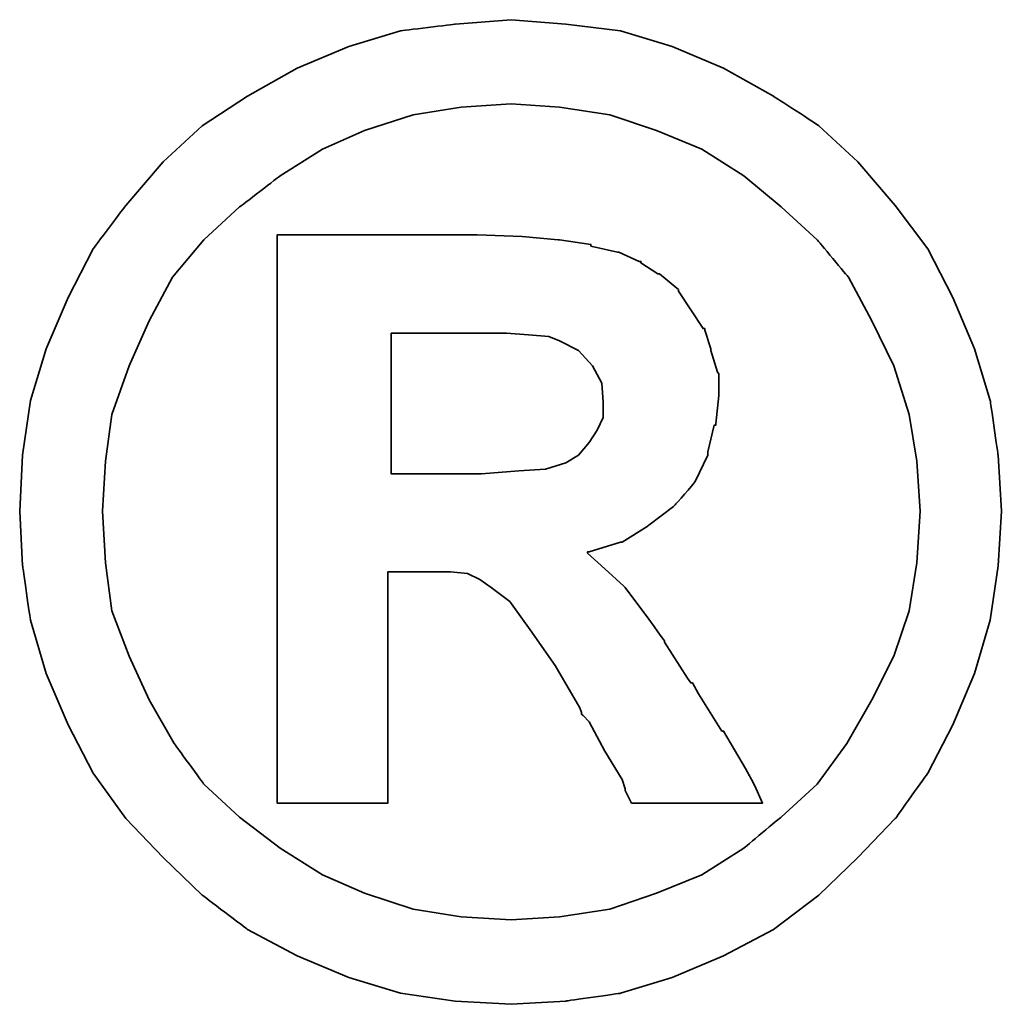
# Model space of a CAD drawing. Header units: millimetres. Extents: x 2505 to 2756, y 160 to 266.
# Tile 51 of 53: x 2705.96 to 2707.07, y 196.97 to 198.08. Entities that reach past the tile are written whole.
import ezdxf

# ---------------------------------------------------------------- set-up
doc = ezdxf.new("R2010")
doc.units = ezdxf.units.MM
doc.header["$LTSCALE"] = 0.2
doc.layers.add('2', color=7, linetype='Continuous')
doc.layers.add('layer 1', color=7, linetype='Continuous')

# ---------------------------------------------------------------- blocks, each defined once
blk = doc.blocks.new('TBI MOTION logo(完整正式版)')
at = {"layer": 'layer 1', "color": 22, "lineweight": 35}
for points, knots in [([(81.20634, 4.98624), (81.20634, 4.98624), (81.18649, 5.32862), (81.18649, 5.32862), (81.18649, 5.32862), (81.18649, 5.32862), (81.13886, 5.66206), (81.13886, 5.66206), (81.13886, 5.66206), (81.13886, 5.66206), (81.04359, 5.97764), (81.04359, 5.97764), (81.04359, 5.97764), (81.04359, 5.97764), (80.91061, 6.29124), (80.91061, 6.29124), (80.91061, 6.29124), (80.91061, 6.29124), (80.75778, 6.58697), (80.75778, 6.58697), (80.75778, 6.58697), (80.75778, 6.58697), (80.5593, 6.85294), (80.5593, 6.85294), (80.5593, 6.85294), (80.5593, 6.85294), (80.33105, 7.1189), (80.33105, 7.1189), (80.33105, 7.1189), (80.33105, 7.1189), (80.09287, 7.33921), (80.09287, 7.33921), (80.09287, 7.33921), (80.09287, 7.33921), (79.815, 7.51982), (79.815, 7.51982), (79.815, 7.51982), (79.815, 7.51982), (79.51133, 7.69051), (79.51133, 7.69051), (79.51133, 7.69051), (79.51133, 7.69051), (79.19773, 7.8235), (79.19773, 7.8235), (79.19773, 7.8235), (79.19773, 7.8235), (78.88215, 7.91877), (78.88215, 7.91877), (78.88215, 7.91877), (78.88215, 7.91877), (78.54871, 7.95846), (78.54871, 7.95846), (78.54871, 7.95846), (78.54871, 7.95846), (78.21526, 7.98625), (78.21526, 7.98625), (78.21526, 7.98625), (78.21526, 7.98625), (77.87388, 7.95846), (77.87388, 7.95846), (77.87388, 7.95846), (77.87388, 7.95846), (77.54044, 7.91877), (77.54044, 7.91877), (77.54044, 7.91877), (77.54044, 7.91877), (77.22485, 7.8235), (77.22485, 7.8235), (77.22485, 7.8235), (77.22485, 7.8235), (76.91027, 7.69051), (76.91027, 7.69051), (76.91027, 7.69051), (76.91027, 7.69051), (76.6056, 7.51982), (76.6056, 7.51982), (76.6056, 7.51982), (76.6056, 7.51982), (76.32972, 7.33921), (76.32972, 7.33921), (76.32972, 7.33921), (76.32972, 7.33921), (76.09154, 7.1189), (76.09154, 7.1189), (76.09154, 7.1189), (76.09154, 7.1189), (75.86329, 6.85294), (75.86329, 6.85294), (75.86329, 6.85294), (75.86329, 6.85294), (75.66382, 6.58697), (75.66382, 6.58697), (75.66382, 6.58697), (75.66382, 6.58697), (75.51099, 6.29124), (75.51099, 6.29124), (75.51099, 6.29124), (75.51099, 6.29124), (75.37702, 5.97764), (75.37702, 5.97764), (75.37702, 5.97764), (75.37702, 5.97764), (75.28175, 5.66206), (75.28175, 5.66206), (75.28175, 5.66206), (75.28175, 5.66206), (75.23411, 5.32862), (75.23411, 5.32862), (75.23411, 5.32862), (75.23411, 5.32862), (75.21625, 4.98624), (75.21625, 4.98624), (75.21625, 4.98624), (75.21625, 4.98624), (75.23411, 4.6528), (75.23411, 4.6528), (75.23411, 4.6528), (75.23411, 4.6528), (75.28175, 4.32035), (75.28175, 4.32035), (75.28175, 4.32035), (75.28175, 4.32035), (75.37702, 3.99583), (75.37702, 3.99583), (75.37702, 3.99583), (75.37702, 3.99583), (75.51099, 3.68224), (75.51099, 3.68224), (75.51099, 3.68224), (75.51099, 3.68224), (75.66382, 3.38749), (75.66382, 3.38749), (75.66382, 3.38749), (75.66382, 3.38749), (75.86329, 3.10963), (75.86329, 3.10963), (75.86329, 3.10963), (75.86329, 3.10963), (76.09154, 2.87145), (76.09154, 2.87145), (76.09154, 2.87145), (76.09154, 2.87145), (76.32972, 2.6432), (76.32972, 2.6432), (76.32972, 2.6432), (76.32972, 2.6432), (76.6056, 2.43381), (76.6056, 2.43381), (76.6056, 2.43381), (76.6056, 2.43381), (76.91027, 2.27205), (76.91027, 2.27205), (76.91027, 2.27205), (76.91027, 2.27205), (77.22485, 2.13906), (77.22485, 2.13906), (77.22485, 2.13906), (77.22485, 2.13906), (77.54044, 2.0438), (77.54044, 2.0438), (77.54044, 2.0438), (77.54044, 2.0438), (77.87388, 1.99616), (77.87388, 1.99616), (77.87388, 1.99616), (77.87388, 1.99616), (78.21526, 1.97631), (78.21526, 1.97631), (78.21526, 1.97631), (78.21526, 1.97631), (78.54871, 1.99616), (78.54871, 1.99616), (78.54871, 1.99616), (78.54871, 1.99616), (78.88215, 2.0438), (78.88215, 2.0438), (78.88215, 2.0438), (78.88215, 2.0438), (79.19773, 2.13906), (79.19773, 2.13906), (79.19773, 2.13906), (79.19773, 2.13906), (79.51133, 2.27205), (79.51133, 2.27205), (79.51133, 2.27205), (79.51133, 2.27205), (79.815, 2.43381), (79.815, 2.43381), (79.815, 2.43381), (79.815, 2.43381), (80.09287, 2.6432), (80.09287, 2.6432), (80.09287, 2.6432), (80.09287, 2.6432), (80.33105, 2.87145), (80.33105, 2.87145), (80.33105, 2.87145), (80.33105, 2.87145), (80.5593, 3.10963), (80.5593, 3.10963), (80.5593, 3.10963), (80.5593, 3.10963), (80.75778, 3.38749), (80.75778, 3.38749), (80.75778, 3.38749), (80.75778, 3.38749), (80.91061, 3.68224), (80.91061, 3.68224), (80.91061, 3.68224), (80.91061, 3.68224), (81.04359, 3.99583), (81.04359, 3.99583), (81.04359, 3.99583), (81.04359, 3.99583), (81.13886, 4.32035), (81.13886, 4.32035), (81.13886, 4.32035), (81.13886, 4.32035), (81.18649, 4.6528), (81.18649, 4.6528), (81.18649, 4.6528), (81.18649, 4.6528), (81.20634, 4.98624), (81.20634, 4.98624)], [0, 0, 0, 0, 0.0178571, 0.0178571, 0.0178571, 0.0178572, 0.0357143, 0.0357143, 0.0357143, 0.0357143, 0.0535714, 0.0535714, 0.0535714, 0.0535714, 0.0714286, 0.0714286, 0.0714286, 0.0714286, 0.0892857, 0.0892857, 0.0892857, 0.0892857, 0.1071429, 0.1071429, 0.1071429, 0.1071429, 0.125, 0.125, 0.125, 0.125, 0.1428571, 0.1428571, 0.1428571, 0.1428572, 0.1607143, 0.1607143, 0.1607143, 0.1607143, 0.1785714, 0.1785714, 0.1785714, 0.1785714, 0.1964286, 0.1964286, 0.1964286, 0.1964286, 0.2142857, 0.2142857, 0.2142857, 0.2142857, 0.2321429, 0.2321429, 0.2321429, 0.2321429, 0.25, 0.25, 0.25, 0.25, 0.2678571, 0.2678571, 0.2678571, 0.2678572, 0.2857143, 0.2857143, 0.2857143, 0.2857143, 0.3035714, 0.3035714, 0.3035714, 0.3035714, 0.3214286, 0.3214286, 0.3214286, 0.3214286, 0.3392857, 0.3392857, 0.3392857, 0.3392857, 0.3571429, 0.3571429, 0.3571429, 0.3571429, 0.375, 0.375, 0.375, 0.375, 0.3928571, 0.3928571, 0.3928571, 0.3928572, 0.4107143, 0.4107143, 0.4107143, 0.4107143, 0.4285714, 0.4285714, 0.4285714, 0.4285714, 0.4464286, 0.4464286, 0.4464286, 0.4464286, 0.4642857, 0.4642857, 0.4642857, 0.4642857, 0.4821429, 0.4821429, 0.4821429, 0.4821429, 0.5, 0.5, 0.5, 0.5, 0.5178571, 0.5178571, 0.5178571, 0.5178572, 0.5357143, 0.5357143, 0.5357143, 0.5357143, 0.5535714, 0.5535714, 0.5535714, 0.5535714, 0.5714286, 0.5714286, 0.5714286, 0.5714286, 0.5892857, 0.5892857, 0.5892857, 0.5892857, 0.6071429, 0.6071429, 0.6071429, 0.6071429, 0.625, 0.625, 0.625, 0.625, 0.6428571, 0.6428571, 0.6428571, 0.6428572, 0.6607143, 0.6607143, 0.6607143, 0.6607143, 0.6785714, 0.6785714, 0.6785714, 0.6785714, 0.6964286, 0.6964286, 0.6964286, 0.6964286, 0.7142857, 0.7142857, 0.7142857, 0.7142857, 0.7321429, 0.7321429, 0.7321429, 0.7321429, 0.75, 0.75, 0.75, 0.75, 0.7678571, 0.7678571, 0.7678571, 0.7678572, 0.7857143, 0.7857143, 0.7857143, 0.7857143, 0.8035714, 0.8035714, 0.8035714, 0.8035714, 0.8214286, 0.8214286, 0.8214286, 0.8214286, 0.8392857, 0.8392857, 0.8392857, 0.8392857, 0.8571429, 0.8571429, 0.8571429, 0.8571429, 0.875, 0.875, 0.875, 0.875, 0.8928571, 0.8928571, 0.8928571, 0.8928572, 0.9107143, 0.9107143, 0.9107143, 0.9107143, 0.9285714, 0.9285714, 0.9285714, 0.9285714, 0.9464286, 0.9464286, 0.9464286, 0.9464286, 0.9642857, 0.9642857, 0.9642857, 0.9642857, 0.9821429, 0.9821429, 0.9821429, 0.9821429, 1, 1, 1, 1]), ([(80.71014, 4.98624), (80.71014, 4.98624), (80.69129, 5.29091), (80.69129, 5.29091), (80.69129, 5.29091), (80.69129, 5.29091), (80.64464, 5.57672), (80.64464, 5.57672), (80.64464, 5.57672), (80.64464, 5.57672), (80.54937, 5.87245), (80.54937, 5.87245), (80.54937, 5.87245), (80.54937, 5.87245), (80.41639, 6.14833), (80.41639, 6.14833), (80.41639, 6.14833), (80.41639, 6.14833), (80.27349, 6.41429), (80.27349, 6.41429), (80.27349, 6.41429), (80.27349, 6.41429), (80.08295, 6.64255), (80.08295, 6.64255), (80.08295, 6.64255), (80.08295, 6.64255), (79.86264, 6.84301), (79.86264, 6.84301), (79.86264, 6.84301), (79.86264, 6.84301), (79.63439, 7.03355), (79.63439, 7.03355), (79.63439, 7.03355), (79.63439, 7.03355), (79.37835, 7.1963), (79.37835, 7.1963), (79.37835, 7.1963), (79.37835, 7.1963), (79.10246, 7.30944), (79.10246, 7.30944), (79.10246, 7.30944), (79.10246, 7.30944), (78.81665, 7.40471), (78.81665, 7.40471), (78.81665, 7.40471), (78.81665, 7.40471), (78.511, 7.45234), (78.511, 7.45234), (78.511, 7.45234), (78.511, 7.45234), (78.21526, 7.47219), (78.21526, 7.47219), (78.21526, 7.47219), (78.21526, 7.47219), (77.9106, 7.45234), (77.9106, 7.45234), (77.9106, 7.45234), (77.9106, 7.45234), (77.61685, 7.40471), (77.61685, 7.40471), (77.61685, 7.40471), (77.61685, 7.40471), (77.32012, 7.30944), (77.32012, 7.30944), (77.32012, 7.30944), (77.32012, 7.30944), (77.06309, 7.1963), (77.06309, 7.1963), (77.06309, 7.1963), (77.06309, 7.1963), (76.80606, 7.03355), (76.80606, 7.03355), (76.80606, 7.03355), (76.80606, 7.03355), (76.55797, 6.84301), (76.55797, 6.84301), (76.55797, 6.84301), (76.55797, 6.84301), (76.34063, 6.64255), (76.34063, 6.64255), (76.34063, 6.64255), (76.34063, 6.64255), (76.1491, 6.41429), (76.1491, 6.41429), (76.1491, 6.41429), (76.1491, 6.41429), (76.0062, 6.14833), (76.0062, 6.14833), (76.0062, 6.14833), (76.0062, 6.14833), (75.88314, 5.87245), (75.88314, 5.87245), (75.88314, 5.87245), (75.88314, 5.87245), (75.77794, 5.57672), (75.77794, 5.57672), (75.77794, 5.57672), (75.77794, 5.57672), (75.73924, 5.29091), (75.73924, 5.29091), (75.73924, 5.29091), (75.73924, 5.29091), (75.72039, 4.98624), (75.72039, 4.98624), (75.72039, 4.98624), (75.72039, 4.98624), (75.73924, 4.67165), (75.73924, 4.67165), (75.73924, 4.67165), (75.73924, 4.67165), (75.77794, 4.37791), (75.77794, 4.37791), (75.77794, 4.37791), (75.77794, 4.37791), (75.88314, 4.10102), (75.88314, 4.10102), (75.88314, 4.10102), (75.88314, 4.10102), (76.0062, 3.83407), (76.0062, 3.83407), (76.0062, 3.83407), (76.0062, 3.83407), (76.15902, 3.56811), (76.15902, 3.56811), (76.15902, 3.56811), (76.15902, 3.56811), (76.34063, 3.32001), (76.34063, 3.32001), (76.34063, 3.32001), (76.34063, 3.32001), (76.55797, 3.11955), (76.55797, 3.11955), (76.55797, 3.11955), (76.55797, 3.11955), (76.80606, 2.92901), (76.80606, 2.92901), (76.80606, 2.92901), (76.80606, 2.92901), (77.06309, 2.76725), (77.06309, 2.76725), (77.06309, 2.76725), (77.06309, 2.76725), (77.32012, 2.65412), (77.32012, 2.65412), (77.32012, 2.65412), (77.32012, 2.65412), (77.61685, 2.55786), (77.61685, 2.55786), (77.61685, 2.55786), (77.61685, 2.55786), (77.9106, 2.51022), (77.9106, 2.51022), (77.9106, 2.51022), (77.9106, 2.51022), (78.21526, 2.49137), (78.21526, 2.49137), (78.21526, 2.49137), (78.21526, 2.49137), (78.511, 2.51022), (78.511, 2.51022), (78.511, 2.51022), (78.511, 2.51022), (78.81665, 2.55786), (78.81665, 2.55786), (78.81665, 2.55786), (78.81665, 2.55786), (79.10246, 2.65412), (79.10246, 2.65412), (79.10246, 2.65412), (79.10246, 2.65412), (79.37835, 2.76725), (79.37835, 2.76725), (79.37835, 2.76725), (79.37835, 2.76725), (79.63439, 2.92901), (79.63439, 2.92901), (79.63439, 2.92901), (79.63439, 2.92901), (79.86264, 3.11955), (79.86264, 3.11955), (79.86264, 3.11955), (79.86264, 3.11955), (80.08295, 3.32001), (80.08295, 3.32001), (80.08295, 3.32001), (80.08295, 3.32001), (80.26356, 3.56811), (80.26356, 3.56811), (80.26356, 3.56811), (80.26356, 3.56811), (80.41639, 3.83407), (80.41639, 3.83407), (80.41639, 3.83407), (80.41639, 3.83407), (80.54937, 4.10102), (80.54937, 4.10102), (80.54937, 4.10102), (80.54937, 4.10102), (80.64464, 4.37791), (80.64464, 4.37791), (80.64464, 4.37791), (80.64464, 4.37791), (80.69129, 4.67165), (80.69129, 4.67165), (80.69129, 4.67165), (80.69129, 4.67165), (80.71014, 4.98624), (80.71014, 4.98624)], [0, 0, 0, 0, 0.0192308, 0.0192308, 0.0192308, 0.0192308, 0.0384615, 0.0384615, 0.0384615, 0.0384615, 0.0576923, 0.0576923, 0.0576923, 0.0576923, 0.0769231, 0.0769231, 0.0769231, 0.0769231, 0.0961538, 0.0961538, 0.0961538, 0.0961539, 0.1153846, 0.1153846, 0.1153846, 0.1153846, 0.1346154, 0.1346154, 0.1346154, 0.1346154, 0.1538462, 0.1538462, 0.1538462, 0.1538462, 0.1730769, 0.1730769, 0.1730769, 0.1730769, 0.1923077, 0.1923077, 0.1923077, 0.1923077, 0.2115385, 0.2115385, 0.2115385, 0.2115385, 0.2307692, 0.2307692, 0.2307692, 0.2307692, 0.25, 0.25, 0.25, 0.25, 0.2692308, 0.2692308, 0.2692308, 0.2692308, 0.2884615, 0.2884615, 0.2884615, 0.2884615, 0.3076923, 0.3076923, 0.3076923, 0.3076923, 0.3269231, 0.3269231, 0.3269231, 0.3269231, 0.3461538, 0.3461538, 0.3461538, 0.3461539, 0.3653846, 0.3653846, 0.3653846, 0.3653846, 0.3846154, 0.3846154, 0.3846154, 0.3846154, 0.4038462, 0.4038462, 0.4038462, 0.4038462, 0.4230769, 0.4230769, 0.4230769, 0.4230769, 0.4423077, 0.4423077, 0.4423077, 0.4423077, 0.4615385, 0.4615385, 0.4615385, 0.4615385, 0.4807692, 0.4807692, 0.4807692, 0.4807692, 0.5, 0.5, 0.5, 0.5, 0.5192308, 0.5192308, 0.5192308, 0.5192308, 0.5384615, 0.5384615, 0.5384615, 0.5384615, 0.5576923, 0.5576923, 0.5576923, 0.5576923, 0.5769231, 0.5769231, 0.5769231, 0.5769231, 0.5961538, 0.5961538, 0.5961538, 0.5961539, 0.6153846, 0.6153846, 0.6153846, 0.6153846, 0.6346154, 0.6346154, 0.6346154, 0.6346154, 0.6538462, 0.6538462, 0.6538462, 0.6538462, 0.6730769, 0.6730769, 0.6730769, 0.6730769, 0.6923077, 0.6923077, 0.6923077, 0.6923077, 0.7115385, 0.7115385, 0.7115385, 0.7115385, 0.7307692, 0.7307692, 0.7307692, 0.7307692, 0.75, 0.75, 0.75, 0.75, 0.7692308, 0.7692308, 0.7692308, 0.7692308, 0.7884615, 0.7884615, 0.7884615, 0.7884615, 0.8076923, 0.8076923, 0.8076923, 0.8076923, 0.8269231, 0.8269231, 0.8269231, 0.8269231, 0.8461538, 0.8461538, 0.8461538, 0.8461539, 0.8653846, 0.8653846, 0.8653846, 0.8653846, 0.8846154, 0.8846154, 0.8846154, 0.8846154, 0.9038462, 0.9038462, 0.9038462, 0.9038462, 0.9230769, 0.9230769, 0.9230769, 0.9230769, 0.9423077, 0.9423077, 0.9423077, 0.9423077, 0.9615385, 0.9615385, 0.9615385, 0.9615385, 0.9807692, 0.9807692, 0.9807692, 0.9807692, 1, 1, 1, 1]), ([(76.78721, 3.2823), (76.78721, 3.2823), (76.78721, 3.32001), (76.78721, 3.32001), (76.78721, 3.32001), (76.78721, 3.32001), (76.78721, 3.42422), (76.78721, 3.42422), (76.78721, 3.42422), (76.78721, 3.42422), (76.78721, 3.59689), (76.78721, 3.59689), (76.78721, 3.59689), (76.78721, 3.59689), (76.78721, 3.80529), (76.78721, 3.80529), (76.78721, 3.80529), (76.78721, 3.80529), (76.78721, 4.0524), (76.78721, 4.0524), (76.78721, 4.0524), (76.78721, 4.0524), (76.78721, 4.32035), (76.78721, 4.32035), (76.78721, 4.32035), (76.78721, 4.32035), (76.78721, 4.92868), (76.78721, 4.92868), (76.78721, 4.92868), (76.78721, 4.92868), (76.78721, 5.53801), (76.78721, 5.53801), (76.78721, 5.53801), (76.78721, 5.53801), (76.78721, 5.82482), (76.78721, 5.82482), (76.78721, 5.82482), (76.78721, 5.82482), (76.78721, 6.07291), (76.78721, 6.07291), (76.78721, 6.07291), (76.78721, 6.07291), (76.78721, 6.30017), (76.78721, 6.30017), (76.78721, 6.30017), (76.78721, 6.30017), (76.78721, 6.45399), (76.78721, 6.45399), (76.78721, 6.45399), (76.78721, 6.45399), (76.78721, 6.5572), (76.78721, 6.5572), (76.78721, 6.5572), (76.78721, 6.5572), (76.78721, 6.59689), (76.78721, 6.59689), (76.78721, 6.59689), (76.78721, 6.59689), (76.78721, 6.67232), (76.78721, 6.67232), (76.78721, 6.67232), (76.78721, 6.67232), (76.8537, 6.67232), (76.8537, 6.67232), (76.8537, 6.67232), (76.8537, 6.67232), (76.87355, 6.67232), (76.87355, 6.67232), (76.87355, 6.67232), (76.87355, 6.67232), (76.91027, 6.67232), (76.91027, 6.67232), (76.91027, 6.67232), (76.91027, 6.67232), (77.04424, 6.67232), (77.04424, 6.67232), (77.04424, 6.67232), (77.04424, 6.67232), (77.22485, 6.67232), (77.22485, 6.67232), (77.22485, 6.67232), (77.22485, 6.67232), (77.43524, 6.67232), (77.43524, 6.67232), (77.43524, 6.67232), (77.43524, 6.67232), (77.65357, 6.67232), (77.65357, 6.67232), (77.65357, 6.67232), (77.65357, 6.67232), (77.82625, 6.67232), (77.82625, 6.67232), (77.82625, 6.67232), (77.82625, 6.67232), (77.94037, 6.67232), (77.94037, 6.67232), (77.94037, 6.67232), (77.94037, 6.67232), (77.97709, 6.67232), (77.97709, 6.67232), (77.97709, 6.67232), (77.97709, 6.67232), (77.99694, 6.67232), (77.99694, 6.67232), (77.99694, 6.67232), (77.99694, 6.67232), (78.00686, 6.67232), (78.00686, 6.67232), (78.00686, 6.67232), (78.00686, 6.67232), (78.28275, 6.6624), (78.28275, 6.6624), (78.28275, 6.6624), (78.28275, 6.6624), (78.50107, 6.64255), (78.50107, 6.64255), (78.50107, 6.64255), (78.50107, 6.64255), (78.511, 6.64255), (78.511, 6.64255), (78.511, 6.64255), (78.511, 6.64255), (78.70154, 6.61476), (78.70154, 6.61476), (78.70154, 6.61476), (78.70154, 6.61476), (78.70154, 6.60483), (78.70154, 6.60483), (78.70154, 6.60483), (78.70154, 6.60483), (78.86429, 6.56713), (78.86429, 6.56713), (78.86429, 6.56713), (78.86429, 6.56713), (78.87223, 6.56713), (78.87223, 6.56713), (78.87223, 6.56713), (78.87223, 6.56713), (78.99727, 6.51056), (78.99727, 6.51056), (78.99727, 6.51056), (78.99727, 6.51056), (79.00719, 6.51056), (79.00719, 6.51056), (79.00719, 6.51056), (79.00719, 6.51056), (79.00719, 6.50162), (79.00719, 6.50162), (79.00719, 6.50162), (79.00719, 6.50162), (79.1104, 6.43415), (79.1104, 6.43415), (79.1104, 6.43415), (79.1104, 6.43415), (79.12132, 6.43415), (79.12132, 6.43415), (79.12132, 6.43415), (79.12132, 6.43415), (79.22552, 6.34781), (79.22552, 6.34781), (79.22552, 6.34781), (79.22552, 6.34781), (79.23544, 6.33888), (79.23544, 6.33888), (79.23544, 6.33888), (79.23544, 6.33888), (79.23544, 6.32895), (79.23544, 6.32895), (79.23544, 6.32895), (79.23544, 6.32895), (79.31087, 6.21483), (79.31087, 6.21483), (79.31087, 6.21483), (79.31087, 6.21483), (79.38629, 6.1007), (79.38629, 6.1007), (79.38629, 6.1007), (79.38629, 6.1007), (79.3972, 6.1007), (79.3972, 6.1007), (79.3972, 6.1007), (79.3972, 6.1007), (79.3972, 6.09078), (79.3972, 6.09078), (79.3972, 6.09078), (79.3972, 6.09078), (79.43392, 5.97764), (79.43392, 5.97764), (79.43392, 5.97764), (79.43392, 5.97764), (79.43392, 5.96772), (79.43392, 5.96772), (79.43392, 5.96772), (79.43392, 5.96772), (79.47362, 5.83474), (79.47362, 5.83474), (79.47362, 5.83474), (79.47362, 5.83474), (79.48156, 5.82482), (79.48156, 5.82482), (79.48156, 5.82482), (79.48156, 5.82482), (79.48156, 5.69977), (79.48156, 5.69977), (79.48156, 5.69977), (79.48156, 5.69977), (79.48156, 5.69183), (79.48156, 5.69183), (79.48156, 5.69183), (79.48156, 5.69183), (79.4637, 5.51915), (79.4637, 5.51915), (79.4637, 5.51915), (79.4637, 5.51915), (79.4637, 5.51122), (79.4637, 5.51122), (79.4637, 5.51122), (79.4637, 5.51122), (79.45377, 5.51122), (79.45377, 5.51122), (79.45377, 5.51122), (79.45377, 5.51122), (79.41507, 5.34847), (79.41507, 5.34847), (79.41507, 5.34847), (79.41507, 5.34847), (79.41507, 5.33854), (79.41507, 5.33854), (79.41507, 5.33854), (79.41507, 5.33854), (79.41507, 5.32862), (79.41507, 5.32862), (79.41507, 5.32862), (79.41507, 5.32862), (79.33865, 5.16785), (79.33865, 5.16785), (79.33865, 5.16785), (79.33865, 5.16785), (79.33071, 5.15693), (79.33071, 5.15693), (79.33071, 5.15693), (79.33071, 5.15693), (79.2156, 5.02495), (79.2156, 5.02495), (79.2156, 5.02495), (79.2156, 5.02495), (79.20567, 5.01502), (79.20567, 5.01502), (79.20567, 5.01502), (79.20567, 5.01502), (79.05483, 4.89991), (79.05483, 4.89991), (79.05483, 4.89991), (79.05483, 4.89991), (79.04491, 4.89197), (79.04491, 4.89197), (79.04491, 4.89197), (79.04491, 4.89197), (78.89208, 4.7967), (78.89208, 4.7967), (78.89208, 4.7967), (78.89208, 4.7967), (78.88215, 4.7967), (78.88215, 4.7967), (78.88215, 4.7967), (78.88215, 4.7967), (78.69161, 4.73913), (78.69161, 4.73913), (78.69161, 4.73913), (78.69161, 4.73913), (78.68169, 4.73913), (78.68169, 4.73913), (78.68169, 4.73913), (78.68169, 4.73913), (78.68169, 4.72921), (78.68169, 4.72921), (78.68169, 4.72921), (78.68169, 4.72921), (78.78688, 4.63394), (78.78688, 4.63394), (78.78688, 4.63394), (78.78688, 4.63394), (78.902, 4.52875), (78.902, 4.52875), (78.902, 4.52875), (78.902, 4.52875), (78.91093, 4.52081), (78.91093, 4.52081), (78.91093, 4.52081), (78.91093, 4.52081), (79.02506, 4.36798), (79.02506, 4.36798), (79.02506, 4.36798), (79.02506, 4.36798), (79.1501, 4.1953), (79.1501, 4.1953), (79.1501, 4.1953), (79.1501, 4.1953), (79.1501, 4.18736), (79.1501, 4.18736), (79.1501, 4.18736), (79.1501, 4.18736), (79.29201, 3.96705), (79.29201, 3.96705), (79.29201, 3.96705), (79.29201, 3.96705), (79.31087, 3.93828), (79.31087, 3.93828), (79.31087, 3.93828), (79.31087, 3.93828), (79.32079, 3.93828), (79.32079, 3.93828), (79.32079, 3.93828), (79.32079, 3.93828), (79.3585, 3.87178), (79.3585, 3.87178), (79.3585, 3.87178), (79.3585, 3.87178), (79.50141, 3.64353), (79.50141, 3.64353), (79.50141, 3.64353), (79.50141, 3.64353), (79.51133, 3.64353), (79.51133, 3.64353), (79.51133, 3.64353), (79.51133, 3.64353), (79.64431, 3.41528), (79.64431, 3.41528), (79.64431, 3.41528), (79.64431, 3.41528), (79.68202, 3.3478), (79.68202, 3.3478), (79.68202, 3.3478), (79.68202, 3.3478), (79.70187, 3.31009), (79.70187, 3.31009), (79.70187, 3.31009), (79.70187, 3.31009), (79.7495, 3.2049), (79.7495, 3.2049), (79.7495, 3.2049), (79.7495, 3.2049), (79.64431, 3.2049), (79.64431, 3.2049), (79.64431, 3.2049), (79.64431, 3.2049), (79.62546, 3.2049), (79.62546, 3.2049), (79.62546, 3.2049), (79.62546, 3.2049), (79.53912, 3.2049), (79.53912, 3.2049), (79.53912, 3.2049), (79.53912, 3.2049), (79.31087, 3.2049), (79.31087, 3.2049), (79.31087, 3.2049), (79.31087, 3.2049), (79.08262, 3.2049), (79.08262, 3.2049), (79.08262, 3.2049), (79.08262, 3.2049), (79.00719, 3.2049), (79.00719, 3.2049), (79.00719, 3.2049), (79.00719, 3.2049), (78.98735, 3.2049), (78.98735, 3.2049), (78.98735, 3.2049), (78.98735, 3.2049), (78.94964, 3.2049), (78.94964, 3.2049), (78.94964, 3.2049), (78.94964, 3.2049), (78.92979, 3.24459), (78.92979, 3.24459), (78.92979, 3.24459), (78.92979, 3.24459), (78.91093, 3.2823), (78.91093, 3.2823), (78.91093, 3.2823), (78.91093, 3.2823), (78.91093, 3.29223), (78.91093, 3.29223), (78.91093, 3.29223), (78.91093, 3.29223), (78.89208, 3.3478), (78.89208, 3.3478), (78.89208, 3.3478), (78.89208, 3.3478), (78.78688, 3.52048), (78.78688, 3.52048), (78.78688, 3.52048), (78.78688, 3.52048), (78.69161, 3.7001), (78.69161, 3.7001), (78.69161, 3.7001), (78.69161, 3.7001), (78.6539, 3.7388), (78.6539, 3.7388), (78.6539, 3.7388), (78.6539, 3.7388), (78.64398, 3.74873), (78.64398, 3.74873), (78.64398, 3.74873), (78.64398, 3.74873), (78.64398, 3.75766), (78.64398, 3.75766), (78.64398, 3.75766), (78.64398, 3.75766), (78.63405, 3.78644), (78.63405, 3.78644), (78.63405, 3.78644), (78.63405, 3.78644), (78.48321, 4.04347), (78.48321, 4.04347), (78.48321, 4.04347), (78.48321, 4.04347), (78.33038, 4.2618), (78.33038, 4.2618), (78.33038, 4.2618), (78.33038, 4.2618), (78.20732, 4.43447), (78.20732, 4.43447), (78.20732, 4.43447), (78.20732, 4.43447), (78.09221, 4.52081), (78.09221, 4.52081), (78.09221, 4.52081), (78.09221, 4.52081), (78.02472, 4.56845), (78.02472, 4.56845), (78.02472, 4.56845), (78.02472, 4.56845), (77.9493, 4.60616), (77.9493, 4.60616), (77.9493, 4.60616), (77.9493, 4.60616), (77.8451, 4.61608), (77.8451, 4.61608), (77.8451, 4.61608), (77.8451, 4.61608), (77.71113, 4.61608), (77.71113, 4.61608), (77.71113, 4.61608), (77.71113, 4.61608), (77.69128, 4.61608), (77.69128, 4.61608), (77.69128, 4.61608), (77.69128, 4.61608), (77.67342, 4.61608), (77.67342, 4.61608), (77.67342, 4.61608), (77.67342, 4.61608), (77.5583, 4.61608), (77.5583, 4.61608), (77.5583, 4.61608), (77.5583, 4.61608), (77.46303, 4.61608), (77.46303, 4.61608), (77.46303, 4.61608), (77.46303, 4.61608), (77.46303, 4.54761), (77.46303, 4.54761), (77.46303, 4.54761), (77.46303, 4.54761), (77.46303, 4.47318), (77.46303, 4.47318), (77.46303, 4.47318), (77.46303, 4.47318), (77.46303, 4.24294), (77.46303, 4.24294), (77.46303, 4.24294), (77.46303, 4.24294), (77.46303, 3.99583), (77.46303, 3.99583), (77.46303, 3.99583), (77.46303, 3.99583), (77.46303, 3.72888), (77.46303, 3.72888), (77.46303, 3.72888), (77.46303, 3.72888), (77.46303, 3.51055), (77.46303, 3.51055), (77.46303, 3.51055), (77.46303, 3.51055), (77.46303, 3.42422), (77.46303, 3.42422), (77.46303, 3.42422), (77.46303, 3.42422), (77.46303, 3.35773), (77.46303, 3.35773), (77.46303, 3.35773), (77.46303, 3.35773), (77.46303, 3.30017), (77.46303, 3.30017), (77.46303, 3.30017), (77.46303, 3.30017), (77.46303, 3.2823), (77.46303, 3.2823), (77.46303, 3.2823), (77.46303, 3.2823), (77.46303, 3.2049), (77.46303, 3.2049), (77.46303, 3.2049), (77.46303, 3.2049), (77.39753, 3.2049), (77.39753, 3.2049), (77.39753, 3.2049), (77.39753, 3.2049), (77.37768, 3.2049), (77.37768, 3.2049), (77.37768, 3.2049), (77.37768, 3.2049), (77.32012, 3.2049), (77.32012, 3.2049), (77.32012, 3.2049), (77.32012, 3.2049), (77.12165, 3.2049), (77.12165, 3.2049), (77.12165, 3.2049), (77.12165, 3.2049), (76.94897, 3.2049), (76.94897, 3.2049), (76.94897, 3.2049), (76.94897, 3.2049), (76.8924, 3.2049), (76.8924, 3.2049), (76.8924, 3.2049), (76.8924, 3.2049), (76.8537, 3.2049), (76.8537, 3.2049), (76.8537, 3.2049), (76.8537, 3.2049), (76.78721, 3.2049), (76.78721, 3.2049), (76.78721, 3.2049), (76.78721, 3.2049), (76.78721, 3.2823), (76.78721, 3.2823)], [0, 0, 0, 0, 0.0074074, 0.0074074, 0.0074074, 0.0074074, 0.0148148, 0.0148148, 0.0148148, 0.0148148, 0.0222222, 0.0222222, 0.0222222, 0.0222222, 0.0296296, 0.0296296, 0.0296296, 0.0296296, 0.037037, 0.037037, 0.037037, 0.037037, 0.0444444, 0.0444444, 0.0444444, 0.0444445, 0.0518519, 0.0518519, 0.0518519, 0.0518519, 0.0592593, 0.0592593, 0.0592593, 0.0592593, 0.0666667, 0.0666667, 0.0666667, 0.0666667, 0.0740741, 0.0740741, 0.0740741, 0.0740741, 0.0814815, 0.0814815, 0.0814815, 0.0814815, 0.0888889, 0.0888889, 0.0888889, 0.0888889, 0.0962963, 0.0962963, 0.0962963, 0.0962963, 0.1037037, 0.1037037, 0.1037037, 0.1037037, 0.1111111, 0.1111111, 0.1111111, 0.1111111, 0.1185185, 0.1185185, 0.1185185, 0.1185185, 0.1259259, 0.1259259, 0.1259259, 0.1259259, 0.1333333, 0.1333333, 0.1333333, 0.1333333, 0.1407407, 0.1407407, 0.1407407, 0.1407408, 0.1481481, 0.1481481, 0.1481481, 0.1481482, 0.1555556, 0.1555556, 0.1555556, 0.1555556, 0.162963, 0.162963, 0.162963, 0.162963, 0.1703704, 0.1703704, 0.1703704, 0.1703704, 0.1777778, 0.1777778, 0.1777778, 0.1777778, 0.1851852, 0.1851852, 0.1851852, 0.1851852, 0.1925926, 0.1925926, 0.1925926, 0.1925926, 0.2, 0.2, 0.2, 0.2, 0.2074074, 0.2074074, 0.2074074, 0.2074074, 0.2148148, 0.2148148, 0.2148148, 0.2148148, 0.2222222, 0.2222222, 0.2222222, 0.2222222, 0.2296296, 0.2296296, 0.2296296, 0.2296296, 0.237037, 0.237037, 0.237037, 0.237037, 0.2444444, 0.2444444, 0.2444444, 0.2444445, 0.2518519, 0.2518519, 0.2518519, 0.2518519, 0.2592593, 0.2592593, 0.2592593, 0.2592593, 0.2666667, 0.2666667, 0.2666667, 0.2666667, 0.2740741, 0.2740741, 0.2740741, 0.2740741, 0.2814815, 0.2814815, 0.2814815, 0.2814815, 0.2888889, 0.2888889, 0.2888889, 0.2888889, 0.2962963, 0.2962963, 0.2962963, 0.2962963, 0.3037037, 0.3037037, 0.3037037, 0.3037037, 0.3111111, 0.3111111, 0.3111111, 0.3111111, 0.3185185, 0.3185185, 0.3185185, 0.3185185, 0.3259259, 0.3259259, 0.3259259, 0.3259259, 0.3333333, 0.3333333, 0.3333333, 0.3333333, 0.3407407, 0.3407407, 0.3407407, 0.3407408, 0.3481481, 0.3481481, 0.3481481, 0.3481482, 0.3555556, 0.3555556, 0.3555556, 0.3555556, 0.362963, 0.362963, 0.362963, 0.362963, 0.3703704, 0.3703704, 0.3703704, 0.3703704, 0.3777778, 0.3777778, 0.3777778, 0.3777778, 0.3851852, 0.3851852, 0.3851852, 0.3851852, 0.3925926, 0.3925926, 0.3925926, 0.3925926, 0.4, 0.4, 0.4, 0.4, 0.4074074, 0.4074074, 0.4074074, 0.4074074, 0.4148148, 0.4148148, 0.4148148, 0.4148148, 0.4222222, 0.4222222, 0.4222222, 0.4222222, 0.4296296, 0.4296296, 0.4296296, 0.4296296, 0.437037, 0.437037, 0.437037, 0.437037, 0.4444444, 0.4444444, 0.4444444, 0.4444445, 0.4518519, 0.4518519, 0.4518519, 0.4518519, 0.4592593, 0.4592593, 0.4592593, 0.4592593, 0.4666667, 0.4666667, 0.4666667, 0.4666667, 0.4740741, 0.4740741, 0.4740741, 0.4740741, 0.4814815, 0.4814815, 0.4814815, 0.4814815, 0.4888889, 0.4888889, 0.4888889, 0.4888889, 0.4962963, 0.4962963, 0.4962963, 0.4962963, 0.5037037, 0.5037037, 0.5037037, 0.5037037, 0.5111111, 0.5111111, 0.5111111, 0.5111111, 0.5185185, 0.5185185, 0.5185185, 0.5185185, 0.5259259, 0.5259259, 0.5259259, 0.5259259, 0.5333333, 0.5333333, 0.5333333, 0.5333333, 0.5407407, 0.5407407, 0.5407407, 0.5407408, 0.5481481, 0.5481481, 0.5481481, 0.5481482, 0.5555556, 0.5555556, 0.5555556, 0.5555556, 0.562963, 0.562963, 0.562963, 0.562963, 0.5703704, 0.5703704, 0.5703704, 0.5703704, 0.5777778, 0.5777778, 0.5777778, 0.5777778, 0.5851852, 0.5851852, 0.5851852, 0.5851852, 0.5925926, 0.5925926, 0.5925926, 0.5925926, 0.6, 0.6, 0.6, 0.6, 0.6074074, 0.6074074, 0.6074074, 0.6074074, 0.6148148, 0.6148148, 0.6148148, 0.6148148, 0.6222222, 0.6222222, 0.6222222, 0.6222222, 0.6296296, 0.6296296, 0.6296296, 0.6296296, 0.637037, 0.637037, 0.637037, 0.637037, 0.6444444, 0.6444444, 0.6444444, 0.6444445, 0.6518519, 0.6518519, 0.6518519, 0.6518519, 0.6592593, 0.6592593, 0.6592593, 0.6592593, 0.6666667, 0.6666667, 0.6666667, 0.6666667, 0.6740741, 0.6740741, 0.6740741, 0.6740741, 0.6814815, 0.6814815, 0.6814815, 0.6814815, 0.6888889, 0.6888889, 0.6888889, 0.6888889, 0.6962963, 0.6962963, 0.6962963, 0.6962963, 0.7037037, 0.7037037, 0.7037037, 0.7037037, 0.7111111, 0.7111111, 0.7111111, 0.7111111, 0.7185185, 0.7185185, 0.7185185, 0.7185185, 0.7259259, 0.7259259, 0.7259259, 0.7259259, 0.7333333, 0.7333333, 0.7333333, 0.7333333, 0.7407407, 0.7407407, 0.7407407, 0.7407408, 0.7481481, 0.7481481, 0.7481481, 0.7481482, 0.7555556, 0.7555556, 0.7555556, 0.7555556, 0.762963, 0.762963, 0.762963, 0.762963, 0.7703704, 0.7703704, 0.7703704, 0.7703704, 0.7777778, 0.7777778, 0.7777778, 0.7777778, 0.7851852, 0.7851852, 0.7851852, 0.7851852, 0.7925926, 0.7925926, 0.7925926, 0.7925926, 0.8, 0.8, 0.8, 0.8, 0.8074074, 0.8074074, 0.8074074, 0.8074074, 0.8148148, 0.8148148, 0.8148148, 0.8148148, 0.8222222, 0.8222222, 0.8222222, 0.8222222, 0.8296296, 0.8296296, 0.8296296, 0.8296296, 0.837037, 0.837037, 0.837037, 0.837037, 0.8444444, 0.8444444, 0.8444444, 0.8444445, 0.8518519, 0.8518519, 0.8518519, 0.8518519, 0.8592593, 0.8592593, 0.8592593, 0.8592593, 0.8666667, 0.8666667, 0.8666667, 0.8666667, 0.8740741, 0.8740741, 0.8740741, 0.8740741, 0.8814815, 0.8814815, 0.8814815, 0.8814815, 0.8888889, 0.8888889, 0.8888889, 0.8888889, 0.8962963, 0.8962963, 0.8962963, 0.8962963, 0.9037037, 0.9037037, 0.9037037, 0.9037037, 0.9111111, 0.9111111, 0.9111111, 0.9111111, 0.9185185, 0.9185185, 0.9185185, 0.9185185, 0.9259259, 0.9259259, 0.9259259, 0.9259259, 0.9333333, 0.9333333, 0.9333333, 0.9333333, 0.9407407, 0.9407407, 0.9407407, 0.9407408, 0.9481481, 0.9481481, 0.9481481, 0.9481482, 0.9555556, 0.9555556, 0.9555556, 0.9555556, 0.962963, 0.962963, 0.962963, 0.962963, 0.9703704, 0.9703704, 0.9703704, 0.9703704, 0.9777778, 0.9777778, 0.9777778, 0.9777778, 0.9851852, 0.9851852, 0.9851852, 0.9851852, 0.9925926, 0.9925926, 0.9925926, 0.9925926, 1, 1, 1, 1]), ([(77.48288, 6.07291), (77.48288, 6.07291), (77.48288, 5.99551), (77.48288, 5.99551), (77.48288, 5.99551), (77.48288, 5.99551), (77.48288, 5.82482), (77.48288, 5.82482), (77.48288, 5.82482), (77.48288, 5.82482), (77.48288, 5.63328), (77.48288, 5.63328), (77.48288, 5.63328), (77.48288, 5.63328), (77.48288, 5.46358), (77.48288, 5.46358), (77.48288, 5.46358), (77.48288, 5.46358), (77.48288, 5.29091), (77.48288, 5.29091), (77.48288, 5.29091), (77.48288, 5.29091), (77.48288, 5.21449), (77.48288, 5.21449), (77.48288, 5.21449), (77.48288, 5.21449), (77.50074, 5.21449), (77.50074, 5.21449), (77.50074, 5.21449), (77.50074, 5.21449), (77.71113, 5.21449), (77.71113, 5.21449), (77.71113, 5.21449), (77.71113, 5.21449), (77.94037, 5.21449), (77.94037, 5.21449), (77.94037, 5.21449), (77.94037, 5.21449), (78.01579, 5.21449), (78.01579, 5.21449), (78.01579, 5.21449), (78.01579, 5.21449), (78.03465, 5.21449), (78.03465, 5.21449), (78.03465, 5.21449), (78.03465, 5.21449), (78.2629, 5.23335), (78.2629, 5.23335), (78.2629, 5.23335), (78.2629, 5.23335), (78.42565, 5.24327), (78.42565, 5.24327), (78.42565, 5.24327), (78.42565, 5.24327), (78.54871, 5.28098), (78.54871, 5.28098), (78.54871, 5.28098), (78.54871, 5.28098), (78.62611, 5.32862), (78.62611, 5.32862), (78.62611, 5.32862), (78.62611, 5.32862), (78.69161, 5.40503), (78.69161, 5.40503), (78.69161, 5.40503), (78.69161, 5.40503), (78.73925, 5.48145), (78.73925, 5.48145), (78.73925, 5.48145), (78.73925, 5.48145), (78.77696, 5.55885), (78.77696, 5.55885), (78.77696, 5.55885), (78.77696, 5.55885), (78.77696, 5.65214), (78.77696, 5.65214), (78.77696, 5.65214), (78.77696, 5.65214), (78.76902, 5.76726), (78.76902, 5.76726), (78.76902, 5.76726), (78.76902, 5.76726), (78.71146, 5.87245), (78.71146, 5.87245), (78.71146, 5.87245), (78.71146, 5.87245), (78.62611, 5.96772), (78.62611, 5.96772), (78.62611, 5.96772), (78.62611, 5.96772), (78.511, 6.02528), (78.511, 6.02528), (78.511, 6.02528), (78.511, 6.02528), (78.44451, 6.05306), (78.44451, 6.05306), (78.44451, 6.05306), (78.44451, 6.05306), (78.32046, 6.06299), (78.32046, 6.06299), (78.32046, 6.06299), (78.32046, 6.06299), (78.18748, 6.07291), (78.18748, 6.07291), (78.18748, 6.07291), (78.18748, 6.07291), (77.99694, 6.07291), (77.99694, 6.07291), (77.99694, 6.07291), (77.99694, 6.07291), (77.97709, 6.07291), (77.97709, 6.07291), (77.97709, 6.07291), (77.97709, 6.07291), (77.90167, 6.07291), (77.90167, 6.07291), (77.90167, 6.07291), (77.90167, 6.07291), (77.69128, 6.07291), (77.69128, 6.07291), (77.69128, 6.07291), (77.69128, 6.07291), (77.50074, 6.07291), (77.50074, 6.07291), (77.50074, 6.07291), (77.50074, 6.07291), (77.48288, 6.07291), (77.48288, 6.07291)], [0, 0, 0, 0, 0.03125, 0.03125, 0.03125, 0.03125, 0.0625, 0.0625, 0.0625, 0.0625, 0.09375, 0.09375, 0.09375, 0.09375, 0.125, 0.125, 0.125, 0.125, 0.15625, 0.15625, 0.15625, 0.15625, 0.1875, 0.1875, 0.1875, 0.1875, 0.21875, 0.21875, 0.21875, 0.21875, 0.25, 0.25, 0.25, 0.25, 0.28125, 0.28125, 0.28125, 0.28125, 0.3125, 0.3125, 0.3125, 0.3125, 0.34375, 0.34375, 0.34375, 0.34375, 0.375, 0.375, 0.375, 0.375, 0.40625, 0.40625, 0.40625, 0.40625, 0.4375, 0.4375, 0.4375, 0.4375, 0.46875, 0.46875, 0.46875, 0.46875, 0.5, 0.5, 0.5, 0.5, 0.53125, 0.53125, 0.53125, 0.53125, 0.5625, 0.5625, 0.5625, 0.5625, 0.59375, 0.59375, 0.59375, 0.59375, 0.625, 0.625, 0.625, 0.625, 0.65625, 0.65625, 0.65625, 0.65625, 0.6875, 0.6875, 0.6875, 0.6875, 0.71875, 0.71875, 0.71875, 0.71875, 0.75, 0.75, 0.75, 0.75, 0.78125, 0.78125, 0.78125, 0.78125, 0.8125, 0.8125, 0.8125, 0.8125, 0.84375, 0.84375, 0.84375, 0.84375, 0.875, 0.875, 0.875, 0.875, 0.90625, 0.90625, 0.90625, 0.90625, 0.9375, 0.9375, 0.9375, 0.9375, 0.96875, 0.96875, 0.96875, 0.96875, 1, 1, 1, 1])]:
    blk.add_open_spline(points, degree=3, knots=knots, dxfattribs=at)

msp = doc.modelspace()

# ---------------------------------------------------------------- block references
at = {"layer": '2', "xscale": 0.1852549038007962, "yscale": 0.1852549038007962, "zscale": 0.1852549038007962}
msp.add_blockref('TBI MOTION logo(完整正式版)', (2692.0285, 196.6021), dxfattribs=at)

doc.saveas('drawing.dxf')
